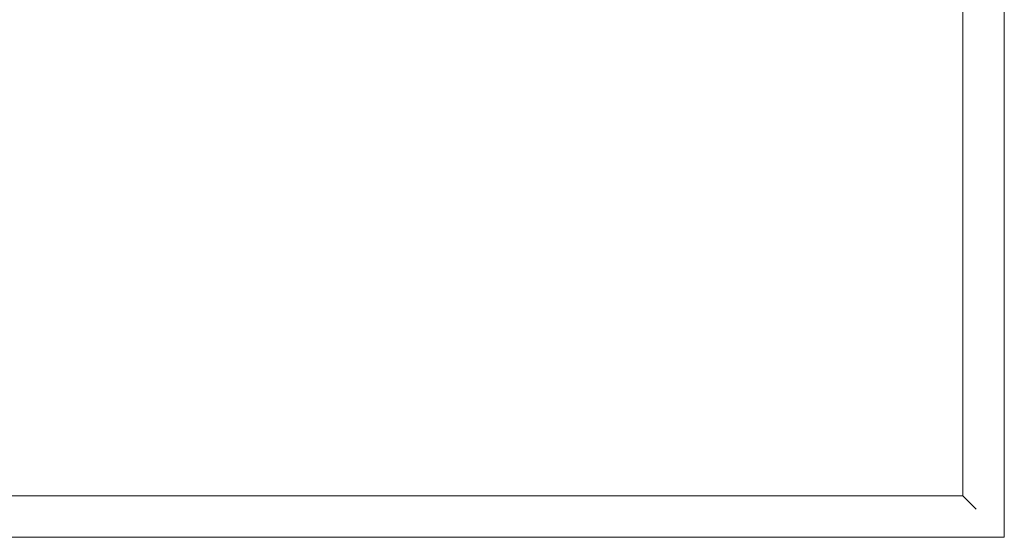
# Model space of a CAD drawing. Header units: millimetres. Extents: x -281 to 121694, y -16481 to 65128.
# Tile 10 of 256: x 15034 to 15700, y 11150 to 11500. Entities that reach past the tile are written whole.
import ezdxf

# ---------------------------------------------------------------- set-up
doc = ezdxf.new("R2010")
doc.units = ezdxf.units.MM
doc.layers.add('A--L$01A__Algemeen', color=7, linetype='Continuous', lineweight=5)
doc.layers.add('A--L82__LosseGebruikersInvent', color=1, linetype='Continuous', lineweight=5)

# ---------------------------------------------------------------- blocks, each defined once
blk = doc.blocks.new('NLRS_82_FU_UN_spoekbak_gen_kad - spoelbak dxbxh 900x900x957-V232-L_80_ 14')
at = {"layer": 'A--L$01A__Algemeen'}
for p, q in [((-450, 322.68), (-450, -577.32)), ((450, 322.68), (-450, 322.68)), ((-429.27, 301.94), (-423.73, 296.41)), ((422, 294.68), (-422, 294.68)), ((-422, 294.68), (-422, -549.32)), ((-422, 294.68), (-422, -549.32)), ((-422, 294.68), (0, 294.68)), ((422, 294.68), (0, 294.68))]:
    blk.add_line(p, q, dxfattribs=at)
for points in [[(-431.04, 303.71), (-430.81, 303.49), (-430.38, 303.06), (-429.77, 302.45), (-429.43, 302.1), (-429.27, 301.94)], [(-423.73, 296.41), (-423.58, 296.26), (-423.24, 295.91), (-422.64, 295.32), (-422.22, 294.89), (-422, 294.68)]]:
    blk.add_open_spline(points, degree=3, dxfattribs=at)

msp = doc.modelspace()

# ---------------------------------------------------------------- block references
at = {"layer": 'A--L82__LosseGebruikersInvent', "rotation": 180}
msp.add_blockref('NLRS_82_FU_UN_spoekbak_gen_kad - spoelbak dxbxh 900x900x957-V232-L_80_ 14', (15249.99, 11472.41), dxfattribs=at)

doc.saveas('drawing.dxf')
